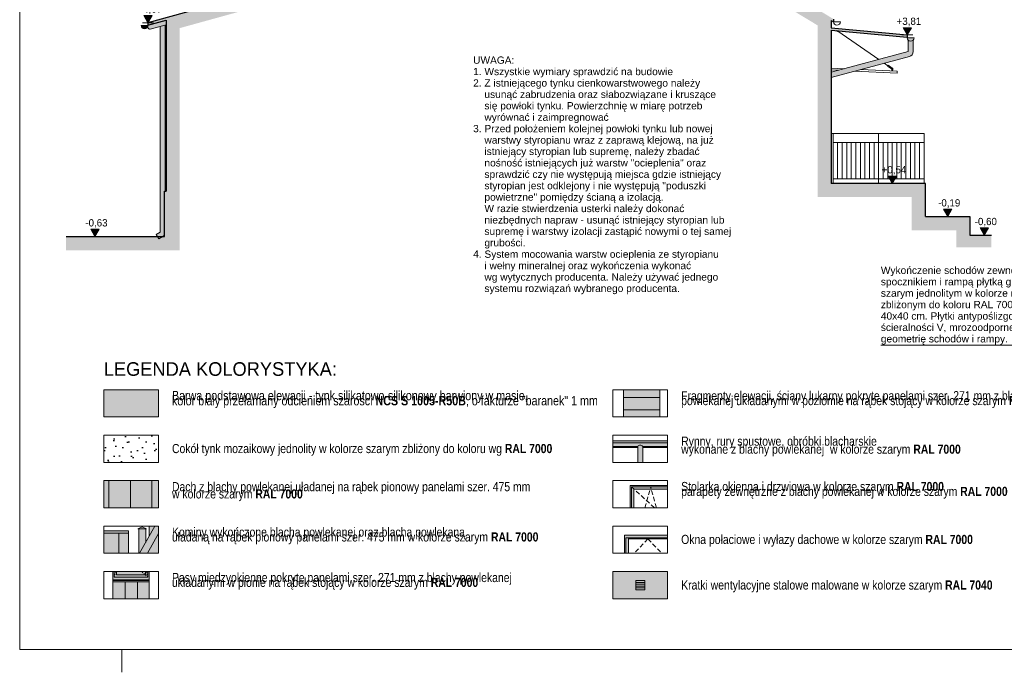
# Model space of a CAD drawing. Extents: x -613240 to -325500, y -25863 to 152403.
# Tile 17 of 254: x -510370 to -488712, y -22547 to -8188. Entities that reach past the tile are written whole.
import ezdxf

# ---------------------------------------------------------------- set-up
doc = ezdxf.new("R2010")
doc.units = 0
doc.header["$MEASUREMENT"] = 0
doc.linetypes.add('Hidden Line', pattern=[50, 25, -25])
doc.linetypes.add('Krawędzie ukryte', pattern=[150, 100, -50])
for name, color, linetype, lineweight in [('A-Opisy_Nr_Pióra__21', 7, 'Continuous', 9), ('Arch dachowki_Nr_Pióra__21', 7, 'Continuous', 9), ('Arch deszczówka_Nr_Pióra__21', 7, 'Continuous', 9), ('Arch okna_Nr_Pióra__5', 7, 'Continuous', 13), ('Arch opisy_Nr_Pióra__1', 7, 'Continuous', 25), ('Arch opisy_Nr_Pióra__21', 7, 'Continuous', 9), ('Arch rynny_Nr_Pióra__5', 7, 'Continuous', 13), ('ARCH TABELA_Nr_Pióra__21', 7, 'Continuous', 9), ('arch wypelnienia_Nr_Pióra__1', 7, 'Continuous', 25), ('arch wypelnienia_Nr_Pióra__21', 7, 'Continuous', 9), ('arch wypelnienia_Nr_Pióra__41', 7, 'Continuous', 15), ('Arch wyposażenie_Nr_Pióra__21', 7, 'Continuous', 9), ('INWENT DACH_Nr_Pióra__1', 7, 'Continuous', 25), ('INWENT DACH_Nr_Pióra__21', 7, 'Continuous', 9), ('INWENT RURY SPUSTOWE_Nr_Pióra__21', 7, 'Continuous', 9), ('INWENT TEREN_Nr_Pióra__1', 7, 'Continuous', 25), ('INWENT WYMIARY_Nr_Pióra__21', 7, 'Continuous', 9), ('INWENT. OKNA_Nr_Pióra__21', 7, 'Continuous', 9), ('INWENT. OKNA_Nr_Pióra__5', 7, 'Continuous', 13), ('INWENT.ŚCIANY_Nr_Pióra__1', 7, 'Continuous', 25), ('INWENT.ŚCIANY_Nr_Pióra__21', 7, 'Continuous', 9), ('INWENT.ŚCIANY_Nr_Pióra__5', 7, 'Continuous', 13), ('Istniejące kominy_Nr_Pióra__21', 7, 'Continuous', 9), ('Istniejące schody_Nr_Pióra__1', 7, 'Continuous', 25), ('Istniejące schody_Nr_Pióra__21', 7, 'Continuous', 9)]:
    doc.layers.add(name, color=color, linetype=linetype, lineweight=lineweight)
doc.layers.add('arch wypelnienia_Nr_Pióra__119', color=7, linetype='Continuous', lineweight=13, true_color=0xd9d1d0)
doc.layers.add('arch wypelnienia_Nr_Pióra__2', color=7, linetype='Continuous', lineweight=13, true_color=0x7f7f7f)
doc.layers.add('INWENT WYMIARY', color=7, linetype='Continuous')
doc.styles.add('GENERATED_STYLE_1', font='txt')
doc.styles.add('GENERATED_STYLE_12', font='arial.ttf')
doc.styles.add('GENERATED_STYLE_4', font='txt')
doc.styles.add('GENERATED_STYLE_5', font='txt')

# ---------------------------------------------------------------- blocks, each defined once
blk = doc.blocks.new('Wymiary_104', base_point=(-489153, -12930))
at = {"layer": 'INWENT WYMIARY_Nr_Pióra__21', "linetype": 'Continuous'}
blk.add_hatch(color=256, dxfattribs=at).paths.add_polyline_path([(-489153, -12930), (-489245, -12770), (-489060, -12770)], flags=0)
for p, q in [((-489153, -12930), (-489245, -12770)), ((-489245, -12770), (-489060, -12770)), ((-489060, -12770), (-489153, -12930)), ((-489153, -12930), (-489273, -12930)), ((-489153, -12930), (-489033, -12930))]:
    blk.add_line(p, q, dxfattribs=at)
at = {"layer": 'INWENT WYMIARY_Nr_Pióra__21', "insert": (-489363, -12738), "char_height": 160, "attachment_point": 7, "style": 'GENERATED_STYLE_1'}
blk.add_mtext('{-0,60}', dxfattribs=at)
blk = doc.blocks.new('Wymiary_105', base_point=(-508714, -12960))
at = {"layer": 'INWENT WYMIARY_Nr_Pióra__21', "linetype": 'Continuous'}
blk.add_hatch(color=256, dxfattribs=at).paths.add_polyline_path([(-508714, -12960), (-508807, -12800), (-508622, -12800)], flags=0)
for p, q in [((-508714, -12960), (-508834, -12960)), ((-508714, -12960), (-508807, -12800)), ((-508807, -12800), (-508622, -12800)), ((-508622, -12800), (-508714, -12960)), ((-508714, -12960), (-508594, -12960))]:
    blk.add_line(p, q, dxfattribs=at)
at = {"layer": 'INWENT WYMIARY_Nr_Pióra__21', "insert": (-508925, -12768), "char_height": 160, "attachment_point": 7, "style": 'GENERATED_STYLE_1'}
blk.add_mtext('{-0,63}', dxfattribs=at)
blk = doc.blocks.new('Wymiary_107', base_point=(-507548, -8255))
at = {"layer": 'INWENT WYMIARY_Nr_Pióra__21', "linetype": 'Continuous'}
blk.add_hatch(color=256, dxfattribs=at).paths.add_polyline_path([(-507548, -8255), (-507640, -8095), (-507455, -8095)], flags=0)
for p, q in [((-507548, -8255), (-507640, -8095)), ((-507640, -8095), (-507455, -8095)), ((-507455, -8095), (-507548, -8255)), ((-507548, -8255), (-507668, -8255)), ((-507548, -8255), (-507428, -8255))]:
    blk.add_line(p, q, dxfattribs=at)
at = {"layer": 'INWENT WYMIARY_Nr_Pióra__21', "insert": (-507781, -8063), "char_height": 160, "attachment_point": 7, "style": 'GENERATED_STYLE_1'}
blk.add_mtext('{+4,07}', dxfattribs=at)
blk = doc.blocks.new('Wymiary_108', base_point=(-490848, -8524))
at = {"layer": 'INWENT WYMIARY_Nr_Pióra__21', "linetype": 'Continuous'}
blk.add_hatch(color=256, dxfattribs=at).paths.add_polyline_path([(-490848, -8524), (-490940, -8364), (-490755, -8364)], flags=0)
for p, q in [((-490848, -8524), (-490940, -8364)), ((-490940, -8364), (-490755, -8364)), ((-490755, -8364), (-490848, -8524)), ((-490848, -8524), (-490968, -8524)), ((-490848, -8524), (-490728, -8524))]:
    blk.add_line(p, q, dxfattribs=at)
at = {"layer": 'INWENT WYMIARY_Nr_Pióra__21', "insert": (-491081, -8332), "char_height": 160, "attachment_point": 7, "style": 'GENERATED_STYLE_1'}
blk.add_mtext('{+3,81}', dxfattribs=at)
blk = doc.blocks.new('Wymiary_109', base_point=(-491175, -11790))
at = {"layer": 'INWENT WYMIARY_Nr_Pióra__21', "linetype": 'Continuous'}
blk.add_hatch(color=256, dxfattribs=at).paths.add_polyline_path([(-491175, -11790), (-491268, -11630), (-491083, -11630)], flags=0)
for p, q in [((-491175, -11790), (-491268, -11630)), ((-491268, -11630), (-491083, -11630)), ((-491083, -11630), (-491175, -11790)), ((-491175, -11790), (-491295, -11790)), ((-491175, -11790), (-491055, -11790))]:
    blk.add_line(p, q, dxfattribs=at)
at = {"layer": 'INWENT WYMIARY_Nr_Pióra__21', "insert": (-491409, -11598), "char_height": 160, "attachment_point": 7, "style": 'GENERATED_STYLE_1'}
blk.add_mtext('{+0,54}', dxfattribs=at)
blk = doc.blocks.new('Wymiary_110', base_point=(-489958, -12520))
at = {"layer": 'INWENT WYMIARY_Nr_Pióra__21', "linetype": 'Continuous'}
blk.add_hatch(color=256, dxfattribs=at).paths.add_polyline_path([(-489958, -12520), (-490050, -12360), (-489865, -12360)], flags=0)
for p, q in [((-489958, -12520), (-490078, -12520)), ((-489958, -12520), (-490050, -12360)), ((-490050, -12360), (-489865, -12360)), ((-489865, -12360), (-489958, -12520)), ((-489958, -12520), (-489838, -12520))]:
    blk.add_line(p, q, dxfattribs=at)
at = {"layer": 'INWENT WYMIARY_Nr_Pióra__21', "insert": (-490168, -12328), "char_height": 160, "attachment_point": 7, "style": 'GENERATED_STYLE_1'}
blk.add_mtext('{-0,19}', dxfattribs=at)

msp = doc.modelspace()

# ---------------------------------------------------------------- hatches: boundary and pattern name
at = {"layer": 'arch wypelnienia_Nr_Pióra__1', "linetype": 'Continuous'}
h = msp.add_hatch(dxfattribs=at)
h.set_pattern_fill('Carpet', color=256, style=0, pattern_type=2)
h.set_pattern_definition([(45, (0, 600), (-190.91883, 190.91883), [0, -180, 0, -270]), (110, (600, 600), (253.71701, 92.34544), [0, -132, 0, -228])])
h.paths.add_polyline_path([(-508519.9, -17929.3), (-507319.9, -17929.3), (-507319.9, -17329.3), (-508519.9, -17329.3)], flags=0)
at = {"layer": 'arch wypelnienia_Nr_Pióra__119', "linetype": 'Continuous', "lineweight": 0, "true_color": 0x363434}
msp.add_hatch(color=250, dxfattribs=at).paths.add_polyline_path([(-508519.9, -16929.3), (-507319.9, -16929.3), (-507319.9, -16329.3), (-508519.9, -16329.3)], flags=0)
at = {"layer": 'arch wypelnienia_Nr_Pióra__2', "linetype": 'Continuous'}
for points in [[(-507277.7, -8336.2), (-507277.7, -12862.2), (-507367, -12913.7), (-507340.5, -12959.6), (-507226.5, -12959.6), (-507222.7, -12957.4, 0.1090904), (-507187.7, -12925.4), (-507187.7, -11959.6), (-507167.7, -11959.6), (-507167.7, -8305.8)], [(-496291.7, -16929.3), (-496291.7, -16329.3), (-497091.7, -16329.3), (-497091.7, -16929.3)], [(-497319.9, -17602.1), (-496119.9, -17602.1), (-496119.9, -17452.1), (-497319.9, -17452.1)], [(-496665.8, -17929.3), (-496665.8, -17602.1), (-496775.8, -17602.1), (-496775.8, -17929.3)], [(-507319.9, -18929.3), (-507319.9, -18329.3), (-508519.9, -18329.3), (-508519.9, -18929.3)], [(-496939.9, -18437.8), (-496939.9, -18929.3), (-496859.9, -18929.3), (-496859.9, -18517.8), (-496119.9, -18517.8), (-496119.9, -18437.8)], [(-507974.1, -19929.3), (-507974.1, -19483.5), (-507974.1, -19433.5), (-508519.9, -19433.5), (-508519.9, -19929.3)], [(-507673.5, -19347.9), (-507768.5, -19387.9), (-507748.5, -19387.9), (-507748.5, -19929.3), (-507389.7, -19929.3), (-507319.9, -19929.3), (-507319.9, -19804.2), (-507319.9, -19329.3), (-507518.5, -19329.3), (-507518.5, -19544.3), (-507598.5, -19687.9), (-507598.5, -19387.9), (-507578.5, -19387.9)], [(-496979.9, -19929.3), (-496979.9, -19609.3), (-496119.9, -19609.3), (-496119.9, -19529.3), (-497069.9, -19529.3), (-497069.9, -19929.3)], [(-508319.9, -20556.7), (-507519.9, -20556.7), (-507519.9, -20329.3), (-507599.9, -20329.3), (-507599.9, -20405.7), (-508239.9, -20405.7), (-508239.9, -20329.3), (-508319.9, -20329.3)], [(-497319.9, -20929.3), (-496119.9, -20929.3), (-496119.9, -20329.3), (-497319.9, -20329.3)], [(-507519.9, -20556.7), (-508319.9, -20556.7), (-508319.9, -20929.3), (-507519.9, -20929.3)]]:
    msp.add_hatch(color=256, dxfattribs=at).paths.add_polyline_path(points, flags=0)
at = {"layer": 'arch wypelnienia_Nr_Pióra__2', "linetype": 'Continuous', "lineweight": 0, "true_color": 0x1f1f1f}
msp.add_hatch(color=250, dxfattribs=at).paths.add_polyline_path([(-508239.9, -20405.7), (-507599.9, -20405.7), (-507599.9, -20329.3), (-508239.9, -20329.3)], flags=0)
at = {"layer": 'arch wypelnienia_Nr_Pióra__21', "linetype": 'Continuous'}
for points in [[(-509347.7, -13259.6), (-507187.7, -13259.6), (-507187.7, -12959.6), (-509347.7, -12959.6)], [(-488995.3, -13199.4), (-488995.3, -12929.6), (-489467.7, -12929.6), (-489467.7, -13199.4)]]:
    msp.add_hatch(color=256, dxfattribs=at).paths.add_polyline_path(points, flags=0)
at = {"layer": 'arch wypelnienia_Nr_Pióra__41', "linetype": 'Continuous'}
for points in [[(-507547.7, -8358.2, 0.4955915), (-507497, -8396.8), (-507147.7, -8300.2), (-507147.7, -11959.6), (-507187.7, -11959.6), (-507187.7, -12959.6), (-507187.7, -13259.6), (-506847.7, -13259.6), (-506847.7, -8372.9), (-497152.3, -5693.2), (-492817.7, -8313.8), (-492817.7, -12089.6), (-490747.7, -12089.6), (-490747.7, -12819.6), (-489767.7, -12819.6), (-489767.7, -13199.4), (-489467.7, -13199.4), (-489467.7, -12929.6), (-489467.7, -12519.6), (-490447.7, -12519.6), (-490447.7, -11789.6), (-492517.7, -11789.6), (-492517.7, -9457.4), (-490799.2, -8996.9, 0.3394543), (-490717.7, -8890.7), (-490717.7, -8634.9, 0.189103), (-490697.7, -8583.9), (-490847.7, -8583.9, 0.189103), (-490827.7, -8634.9), (-490827.7, -8890.7), (-492517.7, -9343.5), (-492517.7, -8418.1), (-490847.7, -8574.1), (-490847.7, -8523.9), (-492517.7, -8367.8), (-492517.7, -8203), (-492467.7, -8233.3), (-492467.7, -8174.8), (-497107.7, -5369.6), (-507547.7, -8255.2)], [(-507547.7, -8315.2), (-507697.7, -8315.2, 1)]]:
    msp.add_hatch(color=256, dxfattribs=at).paths.add_polyline_path(points, flags=0)

# ---------------------------------------------------------------- linework, layer by layer
at = {"layer": 'A-Opisy_Nr_Pióra__21', "linetype": 'Continuous'}
msp.add_line((-491427.6, -15346.4), (-486133.5, -15346.4), dxfattribs=at)
at = {"layer": 'Arch dachowki_Nr_Pióra__21', "linetype": 'Continuous'}
for p, q in [((-497319.9, -17452.1), (-496119.9, -17452.1)), ((-497319.9, -17602.1), (-496775.8, -17602.1)), ((-496665.8, -17602.1), (-496119.9, -17602.1)), ((-508409.9, -18929.3), (-508409.9, -18329.3)), ((-507934.9, -18929.3), (-507934.9, -18329.3)), ((-507459.9, -18929.3), (-507459.9, -18329.3))]:
    msp.add_line(p, q, dxfattribs=at)
at = {"layer": 'Arch deszczówka_Nr_Pióra__21', "linetype": 'Continuous'}
for p, q in [((-496775.8, -17929.3), (-496775.8, -17577.1)), ((-496665.8, -17929.3), (-496665.8, -17577.1))]:
    msp.add_line(p, q, dxfattribs=at)
msp.add_arc((-496720.8, -17613.1), 65.8, 33.22853, 146.77147, dxfattribs=at)
at = {"layer": 'Arch okna_Nr_Pióra__5', "linetype": 'Krawędzie ukryte'}
for p, q in [((-496403.2, -18929.3), (-496909.9, -18467.8)), ((-496616.6, -18929.3), (-496489.9, -18467.8)), ((-496363.3, -18929.3), (-496489.9, -18467.8)), ((-496549.9, -19609.3), (-496852.3, -19929.3)), ((-496549.9, -19609.3), (-496247.6, -19929.3))]:
    msp.add_line(p, q, dxfattribs=at)
at = {"layer": 'Arch okna_Nr_Pióra__5', "linetype": 'Continuous'}
for p, q in [((-496909.9, -18467.8), (-496119.9, -18467.8)), ((-496909.9, -18467.8), (-496909.9, -18929.3)), ((-496859.9, -18517.8), (-496859.9, -18929.3)), ((-496859.9, -18517.8), (-496119.9, -18517.8))]:
    msp.add_line(p, q, dxfattribs=at)
at = {"layer": 'Arch okna_Nr_Pióra__5', "linetype": 'Hidden Line'}
for p, q in [((-508255.1, -20329.3), (-508289.9, -20455.7)), ((-507549.9, -20455.7), (-507689.5, -20329.3)), ((-507549.9, -20455.7), (-507584.8, -20329.3))]:
    msp.add_line(p, q, dxfattribs=at)
at = {"layer": 'Arch opisy_Nr_Pióra__21', "linetype": 'Continuous'}
for p, q in [((-508519.9, -16929.3), (-508519.9, -16329.3)), ((-508519.9, -16329.3), (-507319.9, -16329.3)), ((-507319.9, -16329.3), (-507319.9, -16929.3)), ((-497319.9, -16929.3), (-497319.9, -16329.3)), ((-497319.9, -16329.3), (-496119.9, -16329.3)), ((-496119.9, -16329.3), (-496119.9, -16929.3)), ((-507319.9, -16929.3), (-508519.9, -16929.3)), ((-496119.9, -16929.3), (-497319.9, -16929.3)), ((-508519.9, -17929.3), (-508519.9, -17329.3)), ((-508519.9, -17329.3), (-507319.9, -17329.3)), ((-507319.9, -17329.3), (-507319.9, -17929.3)), ((-497319.9, -17329.3), (-496119.9, -17329.3)), ((-497319.9, -17929.3), (-497319.9, -17329.3)), ((-496119.9, -17329.3), (-496119.9, -17929.3)), ((-507319.9, -17929.3), (-508519.9, -17929.3)), ((-496119.9, -17929.3), (-497319.9, -17929.3)), ((-508519.9, -18929.3), (-508519.9, -18329.3)), ((-508519.9, -18329.3), (-507319.9, -18329.3)), ((-507319.9, -18329.3), (-507319.9, -18929.3)), ((-497319.9, -18929.3), (-497319.9, -18329.3)), ((-497319.9, -18329.3), (-496119.9, -18329.3)), ((-496119.9, -18329.3), (-496119.9, -18929.3)), ((-507319.9, -18929.3), (-508519.9, -18929.3)), ((-496119.9, -18929.3), (-497319.9, -18929.3)), ((-508519.9, -19929.3), (-508519.9, -19329.3)), ((-508519.9, -19329.3), (-507319.9, -19329.3)), ((-507319.9, -19329.3), (-507319.9, -19929.3)), ((-497319.9, -19929.3), (-497319.9, -19329.3)), ((-497319.9, -19329.3), (-496119.9, -19329.3)), ((-496119.9, -19329.3), (-496119.9, -19929.3)), ((-507319.9, -19929.3), (-508519.9, -19929.3)), ((-496119.9, -19929.3), (-497319.9, -19929.3)), ((-508519.9, -20929.3), (-508519.9, -20329.3)), ((-508519.9, -20329.3), (-507319.9, -20329.3)), ((-507319.9, -20329.3), (-507319.9, -20929.3)), ((-497319.9, -20929.3), (-497319.9, -20329.3)), ((-497319.9, -20329.3), (-496119.9, -20329.3)), ((-496119.9, -20329.3), (-496119.9, -20929.3)), ((-507319.9, -20929.3), (-508519.9, -20929.3)), ((-496119.9, -20929.3), (-497319.9, -20929.3))]:
    msp.add_line(p, q, dxfattribs=at)
at = {"layer": 'Arch rynny_Nr_Pióra__5', "linetype": 'Continuous'}
for p, q in [((-497319.9, -17497.1), (-496119.9, -17497.1)), ((-497319.9, -17577.1), (-496775.8, -17577.1)), ((-496665.8, -17577.1), (-496119.9, -17577.1))]:
    msp.add_line(p, q, dxfattribs=at)
at = {"layer": 'ARCH TABELA_Nr_Pióra__21', "linetype": 'Continuous'}
for p, q in [((-510369.9, 6402.6), (-510369.9, -22047.4)), ((-469619.9, -22047.4), (-510369.9, -22047.4)), ((-508119.9, -22547.4), (-508119.9, -22047.4)), ((-508119.9, -22547.4), (-508119.9, -22047.4))]:
    msp.add_line(p, q, dxfattribs=at)
at = {"layer": 'Arch wyposażenie_Nr_Pióra__21', "linetype": 'Continuous'}
for p, q in [((-492376.2, -8450.9), (-492409.1, -8428.2)), ((-492364.9, -8434.5), (-492376.2, -8450.9)), ((-491472.9, -9063.6), (-492370.6, -8442.7)), ((-492364.9, -8434.5), (-492368.4, -8432)), ((-492228.5, -9266), (-492517.7, -9251.6)), ((-492354.5, -9299.8), (-492517.7, -9291.6)), ((-491067.2, -9324.1), (-491870.3, -9283.9)), ((-491275.3, -9200.3), (-491354.3, -9145.7)), ((-491269.6, -9192.1), (-491280.9, -9208.5)), ((-491191.4, -9270.4), (-491280.9, -9208.5)), ((-491180.1, -9254), (-491269.6, -9192.1)), ((-491189, -9318), (-491187.1, -9279.2)), ((-491169.1, -9319), (-491167.1, -9280.2)), ((-491069.2, -9364), (-491996.3, -9317.7)), ((-491069.2, -9364), (-491067.2, -9324.1))]:
    msp.add_line(p, q, dxfattribs=at)
msp.add_circle((-491176.6, -9268.6), 15, dxfattribs=at)
at = {"layer": 'INWENT DACH_Nr_Pióra__1', "linetype": 'Continuous'}
for p, q in [((-497107.7, -5369.6), (-507547.7, -8255.2)), ((-507547.7, -8305.7), (-507147.7, -8195.1)), ((-492517.7, -8203), (-492467.7, -8233.3)), ((-492467.7, -8174.8), (-492467.7, -8233.3)), ((-492517.7, -8367.8), (-490847.7, -8523.9)), ((-492517.7, -8418.1), (-490847.7, -8574.1))]:
    msp.add_line(p, q, dxfattribs=at)
at = {"layer": 'INWENT DACH_Nr_Pióra__21', "linetype": 'Continuous'}
for p, q in [((-492467.7, -8233.8), (-492467.7, -8173.8)), ((-507697.7, -8315.2), (-507547.7, -8315.2)), ((-507547.7, -8305.7), (-507547.7, -8358.2)), ((-507147.7, -8300.2), (-507497, -8396.8)), ((-492317.7, -8233.8), (-492467.7, -8233.8)), ((-490847.7, -8583.9), (-490847.7, -8523.9)), ((-490697.7, -8583.9), (-490847.7, -8583.9)), ((-507733.1, -19929.3), (-507398.7, -19329.3)), ((-507561.4, -19929.3), (-507319.9, -19496.1))]:
    msp.add_line(p, q, dxfattribs=at)
msp.add_arc((-507507.7, -8358.2), 40, 180, 285.4505, dxfattribs=at)
at = {"layer": 'INWENT RURY SPUSTOWE_Nr_Pióra__21', "linetype": 'Continuous'}
for p, q in [((-507277.7, -8336.2), (-507277.7, -12862.2)), ((-507167.7, -8305.8), (-507167.7, -11959.6)), ((-490827.7, -8634.9), (-490827.7, -8890.7)), ((-490717.7, -8634.9), (-490717.7, -8890.7)), ((-490827.7, -8890.7), (-492517.7, -9343.5)), ((-490799.2, -8996.9), (-492517.7, -9457.4)), ((-507367, -12913.7), (-507277.7, -12862.2)), ((-507367, -12913.7), (-507312, -13009)), ((-507312, -13009), (-507222.7, -12957.4))]:
    msp.add_line(p, q, dxfattribs=at)
for centre, radius, start, end in [((-507622.7, -8315.2), 75, 180, 0), ((-492392.7, -8233.8), 75, 180, 0), ((-490772.7, -8583.9), 75, 180, 0), ((-490827.7, -8890.7), 110, 285, 0), ((-507277.7, -12862.2), 110, 300, 324.90319)]:
    msp.add_arc(centre, radius, start, end, dxfattribs=at)
at = {"layer": 'INWENT TEREN_Nr_Pióra__1', "linetype": 'Continuous'}
for p, q in [((-509347.7, -12959.6), (-507187.7, -12959.6)), ((-489467.7, -12929.6), (-488995.3, -12929.6))]:
    msp.add_line(p, q, dxfattribs=at)
at = {"layer": 'INWENT. OKNA_Nr_Pióra__21', "linetype": 'Continuous'}
for p, q in [((-497069.9, -19529.3), (-497069.9, -19929.3)), ((-496119.9, -19529.3), (-497069.9, -19529.3)), ((-496119.9, -19589.3), (-497039.9, -19589.3)), ((-497039.9, -19929.3), (-497039.9, -19589.3)), ((-496979.9, -19929.3), (-496979.9, -19589.3)), ((-496119.9, -19609.3), (-496979.9, -19609.3))]:
    msp.add_line(p, q, dxfattribs=at)
at = {"layer": 'INWENT. OKNA_Nr_Pióra__5', "linetype": 'Continuous'}
for p, q in [((-508289.9, -20329.3), (-508289.9, -20455.7)), ((-508239.9, -20329.3), (-508239.9, -20405.7)), ((-507599.9, -20329.3), (-507599.9, -20405.7)), ((-507549.9, -20329.3), (-507549.9, -20455.7)), ((-508289.9, -20455.7), (-507549.9, -20455.7)), ((-508239.9, -20405.7), (-507599.9, -20405.7))]:
    msp.add_line(p, q, dxfattribs=at)
at = {"layer": 'INWENT.ŚCIANY_Nr_Pióra__1', "linetype": 'Continuous'}
for p, q in [((-507147.7, -8195.1), (-507147.7, -11959.6)), ((-492517.7, -8203), (-492517.7, -8367.8)), ((-507547.7, -8255.2), (-507547.7, -8305.7)), ((-492517.7, -8418.1), (-492517.7, -11789.6)), ((-490847.7, -8523.9), (-490847.7, -8574.1)), ((-507187.7, -12959.6), (-507187.7, -11959.6)), ((-507187.7, -11959.6), (-507147.7, -11959.6))]:
    msp.add_line(p, q, dxfattribs=at)
at = {"layer": 'INWENT.ŚCIANY_Nr_Pióra__21', "linetype": 'Continuous'}
for p, q in [((-497091.7, -16929.3), (-497091.7, -16329.3)), ((-496291.7, -16929.3), (-496291.7, -16329.3)), ((-497091.7, -16499.3), (-496291.7, -16499.3)), ((-497091.7, -16769.3), (-496291.7, -16769.3)), ((-508519.9, -19433.5), (-507974.1, -19433.5)), ((-508519.9, -19483.5), (-507974.1, -19483.5)), ((-508191.6, -19929.3), (-508191.6, -19483.5)), ((-507974.1, -19929.3), (-507974.1, -19433.5)), ((-508319.9, -20556.7), (-508319.9, -20329.3)), ((-507519.9, -20556.7), (-507519.9, -20329.3)), ((-507519.9, -20515.7), (-508319.9, -20515.7)), ((-507519.9, -20526.7), (-508319.9, -20526.7)), ((-507519.9, -20556.7), (-508319.9, -20556.7)), ((-508319.9, -20929.3), (-508319.9, -20556.7)), ((-508049.9, -20929.3), (-508049.9, -20556.7)), ((-507779.9, -20929.3), (-507779.9, -20556.7)), ((-507519.9, -20929.3), (-507519.9, -20556.7))]:
    msp.add_line(p, q, dxfattribs=at)
at = {"layer": 'INWENT.ŚCIANY_Nr_Pióra__5', "linetype": 'Continuous'}
for p, q in [((-496939.9, -18437.8), (-496939.9, -18929.3)), ((-496939.9, -18437.8), (-496119.9, -18437.8)), ((-496819.9, -20529.3), (-496819.9, -20729.3)), ((-496619.9, -20529.3), (-496819.9, -20529.3)), ((-496819.9, -20569.3), (-496619.9, -20569.3)), ((-496619.9, -20729.3), (-496619.9, -20529.3)), ((-496819.9, -20609.3), (-496619.9, -20609.3)), ((-496819.9, -20649.3), (-496619.9, -20649.3)), ((-496819.9, -20689.3), (-496619.9, -20689.3)), ((-496819.9, -20729.3), (-496619.9, -20729.3))]:
    msp.add_line(p, q, dxfattribs=at)
at = {"layer": 'Istniejące kominy_Nr_Pióra__21', "linetype": 'Continuous'}
for p, q in [((-507768.5, -19387.9), (-507673.5, -19347.9)), ((-507578.5, -19387.9), (-507768.5, -19387.9)), ((-507748.5, -19929.3), (-507748.5, -19387.9)), ((-507578.5, -19387.9), (-507673.5, -19347.9)), ((-507598.5, -19687.9), (-507598.5, -19387.9)), ((-507518.5, -19544.3), (-507518.5, -19329.3))]:
    msp.add_line(p, q, dxfattribs=at)
at = {"layer": 'Istniejące schody_Nr_Pióra__1', "linetype": 'Continuous'}
for p, q in [((-490447.7, -11789.6), (-492517.7, -11789.6)), ((-490447.7, -12519.6), (-490447.7, -11789.6)), ((-490447.7, -12519.6), (-489467.7, -12519.6)), ((-489467.7, -12519.6), (-489467.7, -12929.6))]:
    msp.add_line(p, q, dxfattribs=at)
at = {"layer": 'Istniejące schody_Nr_Pióra__21', "linetype": 'Continuous'}
for p, q in [((-490477.7, -10689.6), (-492517.7, -10689.6)), ((-492477.7, -10689.6), (-492477.7, -11789.6)), ((-491477.7, -10689.6), (-491477.7, -11789.6)), ((-490477.7, -10689.6), (-490477.7, -11789.6)), ((-490477.7, -10889.6), (-492477.7, -10889.6)), ((-492377.7, -10889.6), (-492377.7, -11689.6)), ((-492277.7, -10889.6), (-492277.7, -11689.6)), ((-492177.7, -10889.6), (-492177.7, -11689.6)), ((-492077.7, -10889.6), (-492077.7, -11689.6)), ((-491977.7, -10889.6), (-491977.7, -11689.6)), ((-491877.7, -10889.6), (-491877.7, -11689.6)), ((-491777.7, -10889.6), (-491777.7, -11689.6)), ((-491677.7, -10889.6), (-491677.7, -11689.6)), ((-491577.7, -10889.6), (-491577.7, -11689.6)), ((-491377.7, -10889.6), (-491377.7, -11689.6)), ((-491277.7, -10889.6), (-491277.7, -11689.6)), ((-491177.7, -10889.6), (-491177.7, -11689.6)), ((-491077.7, -10889.6), (-491077.7, -11689.6)), ((-490977.7, -10889.6), (-490977.7, -11689.6)), ((-490877.7, -10889.6), (-490877.7, -11689.6)), ((-490777.7, -10889.6), (-490777.7, -11689.6)), ((-490677.7, -10889.6), (-490677.7, -11689.6)), ((-490577.7, -10889.6), (-490577.7, -11689.6)), ((-490477.7, -11689.6), (-492477.7, -11689.6))]:
    msp.add_line(p, q, dxfattribs=at)

# ---------------------------------------------------------------- block references
at = {"layer": 'INWENT WYMIARY', "linetype": 'Continuous'}
for name, p in [('Wymiary_107', (-507547.7, -8255.2)), ('Wymiary_108', (-490847.7, -8523.9)), ('Wymiary_109', (-491175.4, -11789.6)), ('Wymiary_110', (-489957.7, -12519.6)), ('Wymiary_105', (-508714.5, -12959.6)), ('Wymiary_104', (-489152.7, -12929.6))]:
    msp.add_blockref(name, p, dxfattribs=at)

# ---------------------------------------------------------------- texts
at = {"layer": 'Arch opisy_Nr_Pióra__1', "linetype": 'Continuous', "attachment_point": 1, "style": 'GENERATED_STYLE_4'}
for s, insert, char_height, width, line_spacing_factor in [('\\A1;{\\fArial Narrow Europa Środkowa|b0|i0|c0|p34;Barwa podstawowa elewacji - tynk silikatowo-silikonowy barwiony w masie, \\Pkolor biały przełamany odcieniem szarości \\fArial Narrow Europa Środkowa|b1|i0|c0|p34;NCS S 1005-R50B\\fArial Narrow Europa Środkowa|b0|i0|c0|p34;, o fakturze "baranek" 1 mm }', (-507019.9, -16355), 205.5682, 9481.889, 0.327705), ('\\A1;{\\fArial Narrow Europa Środkowa|b0|i0|c0|p34;Fragmenty elewacji, ściany lukarny pokryte panelami szer. 271 mm z blachy \\Ppowlekanej układanymi w poziomie na rąbek stojący w kolorze szarym \\fArial Narrow Europa Środkowa|b1|i0|c0|p34;RAL 7000\\fArial Narrow Europa Środkowa|b0|i0|c0|p34; }', (-495819.9, -16361.5), 200, 8549.677, 0.321922), ('\\A1;{\\fArial Narrow Europa Środkowa|b0|i0|c0|p34;Rynny, rury spustowe, obróbki blacharskie\\Pwykonane z blachy powlekanej  w kolorze szarym \\fArial Narrow Europa Środkowa|b1|i0|c0|p34;RAL 7000}', (-495819.9, -17361.5), 200, 8549.677, 0.528524), ('\\A1;{\\fArial Narrow Europa Środkowa|b0|i0|c0|p34;Dach z blachy powlekanej uładanej na rąbek pionowy panelami szer. 475 mm\\Pw kolorze szarym \\fArial Narrow Europa Środkowa|b1|i0|c0|p34;RAL 7000\\fArial Narrow Europa Środkowa|b0|i0|c0|p34; }', (-507019.9, -18362.5), 200, 8549.677, 0.476771), ('\\A1;{\\fArial Narrow Europa Środkowa|b0|i0|c0|p34;Stolarka okienna i drzwiowa w kolorze szarym \\fArial Narrow Europa Środkowa|b1|i0|c0|p34;RAL 7000\\P\\fArial Narrow Europa Środkowa|b0|i0|c0|p34;parapety zewnętrzne z blachy powlekanej w kolorze szarym \\fArial Narrow Europa Środkowa|b1|i0|c0|p34;RAL 7000}', (-495819.9, -18358.9), 200, 8549.677, 0.322723), ('\\A1;{\\fArial Narrow Europa Środkowa|b0|i0|c0|p34;Kominy wykończone blachą powlekanej oraz blachą powlekaną\\Puładaną na rąbek pionowy panelami szer. 475 mm w kolorze szarym \\fArial Narrow Europa Środkowa|b1|i0|c0|p34;RAL 7000\\fArial Narrow Europa Środkowa|b0|i0|c0|p34; }', (-507019.9, -19361.5), 200, 8549.677, 0.321922), ('\\A1;{\\fArial Narrow Europa Środkowa|b0|i0|c0|p34;Pasy międzyokienne pokryte panelami szer. 271 mm z blachy powlekanej \\Pukładanymi w pionie na rąbek stojący w kolorze szarym \\fArial Narrow Europa Środkowa|b1|i0|c0|p34;RAL 7000\\fArial Narrow Europa Środkowa|b0|i0|c0|p34; }', (-507019.9, -20361.6), 200, 8549.677, 0.318909)]:
    msp.add_mtext(s, dxfattribs=dict(at, insert=insert, char_height=char_height, width=width, line_spacing_factor=line_spacing_factor))
at = {"layer": 'Arch opisy_Nr_Pióra__1', "linetype": 'Continuous', "char_height": 200, "attachment_point": 1, "style": 'GENERATED_STYLE_4'}
for s, insert in [('\\A1;{\\fArial Narrow Europa Środkowa|b0|i0|c0|p34;Cokół tynk mozaikowy jednolity w kolorze szarym zbliżony do koloru wg \\fArial Narrow Europa Środkowa|b1|i0|c0|p34;RAL 7000}', (-507019.9, -17523.6)), ('\\A1;{\\fArial Narrow Europa Środkowa|b0|i0|c0|p34;Okna połaciowe i wyłazy dachowe w kolorze szarym \\fArial Narrow Europa Środkowa|b1|i0|c0|p34;RAL 7000}', (-495819.9, -19523.6)), ('\\A1;{\\fArial Narrow Europa Środkowa|b0|i0|c0|p34;Kratki wentylacyjne stalowe malowane w kolorze szarym \\fArial Narrow Europa Środkowa|b1|i0|c0|p34;RAL 7040\\fArial Narrow Europa Środkowa|b0|i0|c0|p34; }', (-495819.9, -20526.3))]:
    msp.add_mtext(s, dxfattribs=dict(at, insert=insert))
at = {"layer": 'Arch opisy_Nr_Pióra__21', "linetype": 'Continuous', "char_height": 160, "attachment_point": 7, "style": 'GENERATED_STYLE_12'}
for s, insert, width, line_spacing_factor in [('{UWAGA:\\P1. Wszystkie wymiary sprawdzić na budowie\\P2. Z istniejącego tynku cienkowarstwowego należy \\P    usunąć zabrudzenia oraz słabozwiązane i kruszące \\P    się powłoki tynku. Powierzchnię w miarę potrzeb \\P    wyrównać i zaimpregnować\\P3. Przed położeniem kolejnej powłoki tynku lub nowej \\P    warstwy styropianu wraz z zaprawą klejową, na już \\P    istniejący styropian lub supremę, należy zbadać \\P    nośność istniejących już warstw "ocieplenia" oraz \\P    sprawdzić czy nie występują miejsca gdzie istniejący \\P    styropian jest odklejony i nie występują "poduszki \\P    powietrzne" pomiędzy ścianą a izolacją. \\P    W razie stwierdzenia usterki należy dokonać \\P    niezbędnych napraw - usunąć istniejący styropian lub\\P    supremę i warstwy izolacji zastąpić nowymi o tej samej \\P    grubości.\\P4. System mocowania warstw ocieplenia ze styropianu \\P    i wełny mineralnej oraz wykończenia wykonać \\P    wg wytycznych producenta. Należy używać jednego \\P    systemu rozwiązań wybranego producenta.}', (-500395.6, -14228.1), 6280, 0.941493), ('{Wykończenie schodów zewnętrznych wraz ze spocznikiem i rampą płytką gresową w kolorze szarym jednolitym w kolorze maksymalnie zbliżonym do koloru RAL 7000. Wymiar płytek 40x40 cm. Płytki antypoślizgowe R12, klasa ścieralności V, mrozoodporne. Zachować geometrię schodów i rampy.}', (-491427.6, -15337.7), 4936.021, 0.941792)]:
    msp.add_mtext(s, dxfattribs=dict(at, insert=insert, width=width, line_spacing_factor=line_spacing_factor))
at = {"layer": 'Arch opisy_Nr_Pióra__21', "linetype": 'Continuous', "insert": (-508519.9, -15723.9), "char_height": 300, "attachment_point": 1, "style": 'GENERATED_STYLE_5'}
msp.add_mtext('{LEGENDA KOLORYSTYKA:}', dxfattribs=at)

doc.saveas('drawing.dxf')
